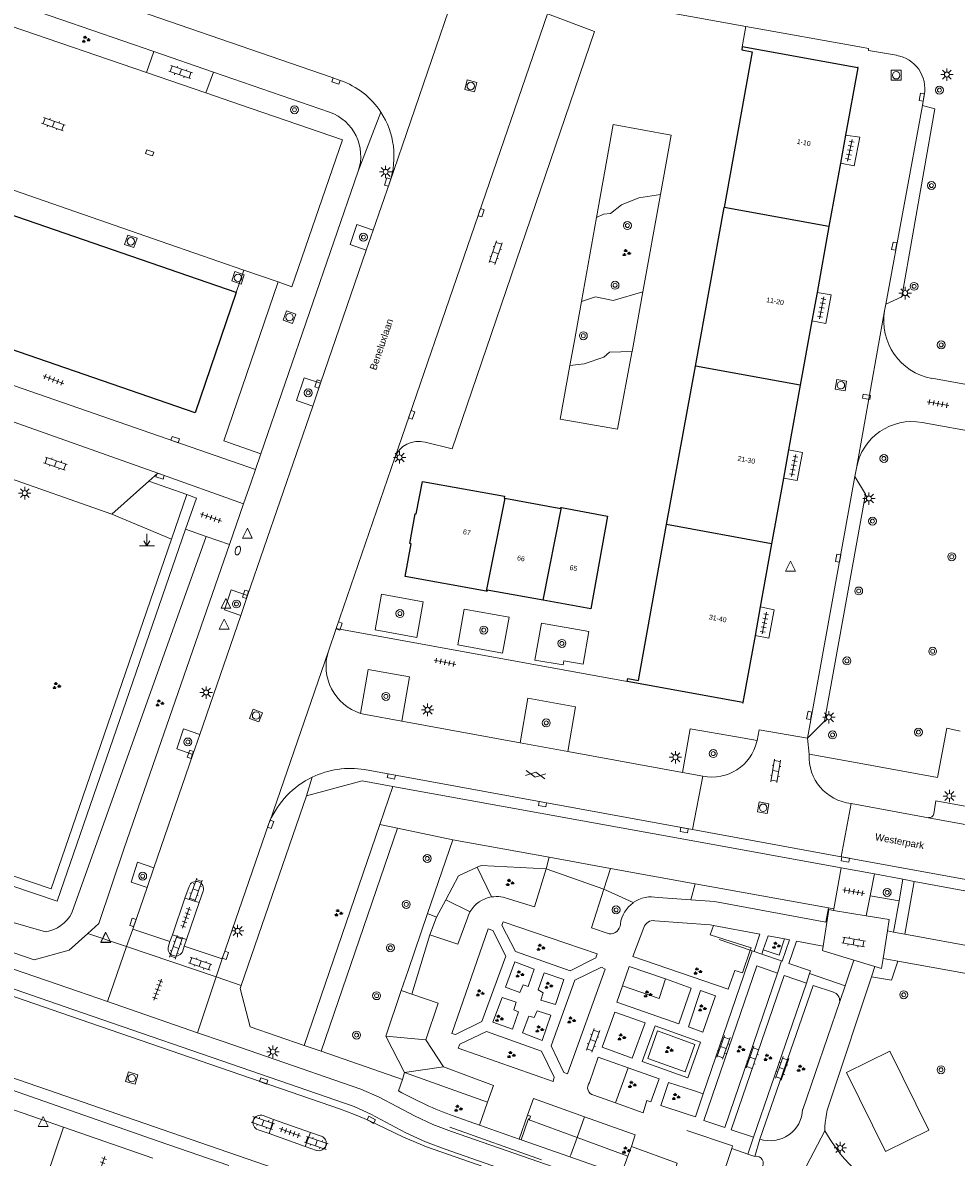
# Model space of a CAD drawing. Extents: x 131101 to 132041, y 397511 to 398853.
# Tile 45 of 80: x 131540 to 131634, y 398114 to 398229. Entities that reach past the tile are written whole.
import ezdxf
from ezdxf.enums import TextEntityAlignment as Align

# ---------------------------------------------------------------- set-up
doc = ezdxf.new("R2010")
doc.units = 0
doc.linetypes.add('DGN Style 1', pattern=[30.960434, 0.051515, -30.90892])
doc.linetypes.add('DGN Style 2', pattern=[51.514866, 30.90892, -20.605946])
doc.layers.add('_vervallen situatie', color=250, linetype='Continuous', lineweight=9, plot=False)
for name, color, linetype, lineweight in [('gg-afsc-hekwerk', 250, 'Continuous', 9), ('gg-afsc-muur', 250, 'Continuous', 9), ('gg-bbg-hoofdgebouw', 10, 'Continuous', 25), ('gg-bbg-tussenscheiding', 10, 'Continuous', 25), ('gg-knt-verharding', 250, 'Continuous', 9), ('gg-knt-verharding nz', 250, 'DGN Style 2', 9), ('gt-grn-groengrens', 250, 'Continuous', 9), ('gt-grn-vlakafsluiter', 250, 'DGN Style 1', 9), ('gt-grn-weggrens', 250, 'Continuous', 9), ('gt-symb-boom', 250, 'Continuous', 9), ('gt-symb-brandkraan', 250, 'Continuous', 9), ('gt-symb-gesloten verharding', 250, 'Continuous', 9), ('gt-symb-groenvak', 250, 'Continuous', 9), ('gt-symb-klinker verharding', 250, 'Continuous', 9), ('gt-symb-kolk', 250, 'Continuous', 9), ('gt-symb-kolk center center', 250, 'Continuous', 9), ('gt-symb-lichtmast', 250, 'Continuous', 9), ('gt-symb-markant object', 250, 'Continuous', 9), ('gt-symb-rioolschacht', 250, 'Continuous', 9), ('gt-symb-tegel verharding', 250, 'Continuous', 9), ('gt-symb-waterafsluiter', 250, 'Continuous', 9), ('X-AL-huisnummers', 2, 'Continuous', 25), ('X-AL-straatnaam', 3, 'Continuous', 35)]:
    doc.layers.add(name, color=color, linetype=linetype, lineweight=lineweight)
doc.styles.add('CS Annotative', font='arial.ttf')

# ---------------------------------------------------------------- blocks, each defined once
blk = doc.blocks.new('gt0-KOLK')
at = {"layer": 'gt-symb-kolk', "flags": 128}
blk.add_lwpolyline([(0, 0), (0.38, 0), (0.38, 0.4), (-0.38, 0.4), (-0.38, 0), (0, 0)], dxfattribs=at)
blk = doc.blocks.new('gt0-BOOM')
at = {"layer": 'gt-symb-boom'}
for radius in [0.4, 0.2]:
    blk.add_circle((0, 0), radius, dxfattribs=at)
blk = doc.blocks.new('gt0-LMAST')
at = {"layer": 'gt-symb-lichtmast'}
for p, q in [((-0.18, 0.17), (-0.45, 0.44)), ((-0.01, 0.25), (-0.01, 0.62)), ((0.17, 0.17), (0.44, 0.44)), ((-0.26, 0), (-0.63, 0)), ((-0.18, -0.18), (-0.45, -0.45)), ((-0.01, -0.25), (-0.01, -0.63)), ((0.44, -0.45), (0.17, -0.18)), ((0.24, 0), (0.62, 0))]:
    blk.add_line(p, q, dxfattribs=at)
blk.add_circle((-0.01, 0), 0.25, dxfattribs=at)
blk = doc.blocks.new('gt0-TEG1')
at = {"layer": 'gt-symb-tegel verharding'}
for p, q in [((-1.12, 0), (1.12, 0)), ((-0.9, -0.25), (-0.9, 0.25)), ((-0.45, -0.25), (-0.45, 0.25)), ((0, -0.25), (0, 0.25)), ((0.45, -0.25), (0.45, 0.25)), ((0.9, -0.25), (0.9, 0.25))]:
    blk.add_line(p, q, dxfattribs=at)
blk = doc.blocks.new('gt0-RS')
at = {"layer": 'gt-symb-rioolschacht', "flags": 128}
blk.add_lwpolyline([(-0.5, -0.5), (0.5, -0.5), (0.5, 0.5), (-0.5, 0.5), (-0.5, -0.5)], close=True, dxfattribs=at)
at = {"layer": 'gt-symb-rioolschacht'}
blk.add_circle((0, 0), 0.375, dxfattribs=at)
blk = doc.blocks.new('gt0-KOLKCC')
at = {"layer": 'gt-symb-kolk center center', "flags": 128}
blk.add_lwpolyline([(-0.38, 0.2), (0.38, 0.2), (0.38, -0.2), (-0.38, -0.2), (-0.38, 0.2)], close=True, dxfattribs=at)
blk = doc.blocks.new('gt0-WAFSL')
at = {"layer": 'gt-symb-waterafsluiter'}
for p, q in [((-0.5, -0.33), (0, 0.67)), ((0, 0.67), (0.5, -0.33)), ((0.5, -0.33), (-0.5, -0.33))]:
    blk.add_line(p, q, dxfattribs=at)
blk = doc.blocks.new('gt0-KL1')
at = {"layer": 'gt-symb-klinker verharding'}
for p, q in [((-1.15, 0.3), (1.15, 0.3)), ((-1, -0.3), (-1, 0.3)), ((-0.5, 0.3), (-0.5, 0.45)), ((0, -0.3), (0, 0.3)), ((0.5, 0.3), (0.5, 0.45)), ((1, -0.3), (1, 0.3)), ((-1.15, -0.3), (1.15, -0.3)), ((-0.5, -0.45), (-0.5, -0.3)), ((0.5, -0.45), (0.5, -0.3))]:
    blk.add_line(p, q, dxfattribs=at)
blk = doc.blocks.new('gt0-GRVAK')
at = {"layer": 'gt-symb-groenvak'}
for p, q in [((-0.11, 0.19), (-0.23, 0.24)), ((-0.18, 0.15), (0.09, 0.15)), ((-0.09, 0.21), (-0.16, 0.32)), ((-0.05, 0.21), (-0.05, 0.39)), ((0, 0.21), (0.06, 0.32)), ((0.02, 0.19), (0.13, 0.24)), ((0.26, -0.05), (0.2, 0.06)), ((0.3, -0.05), (0.3, 0.13)), ((0.35, -0.05), (0.41, 0.06)), ((-0.24, -0.23), (-0.36, -0.18)), ((-0.32, -0.26), (-0.05, -0.26)), ((-0.23, -0.21), (-0.29, -0.09)), ((-0.18, -0.2), (-0.18, -0.02)), ((-0.14, -0.21), (-0.07, -0.09)), ((-0.12, -0.23), (0, -0.18)), ((0.24, -0.07), (0.12, -0.02)), ((0.17, -0.11), (0.44, -0.11)), ((0.37, -0.07), (0.49, -0.02))]:
    blk.add_line(p, q, dxfattribs=at)
blk = doc.blocks.new('gt0-MARKOB')
at = {"layer": 'gt-symb-markant object'}
for p, q in [((0, 0), (0, 1.2)), ((-0.75, 0), (0.75, 0)), ((0, 0), (-0.3, 0.52)), ((0, 0), (0.3, 0.52))]:
    blk.add_line(p, q, dxfattribs=at)
blk = doc.blocks.new('gt0-GESVH1')
at = {"layer": 'gt-symb-gesloten verharding'}
for p, q in [((-0.99, -0.26), (0.01, 0.24)), ((0.01, -0.26), (-0.99, 0.24)), ((0.01, 0.24), (1.01, -0.26)), ((1.01, 0.24), (0.01, -0.26))]:
    blk.add_line(p, q, dxfattribs=at)
blk = doc.blocks.new('gt0-BR')
at = {"layer": 'gt-symb-brandkraan', "extrusion": (0, 0, -1)}
for centre, radius, start, end in [((0.24, 0), 0.206, 287.5669, 72.4331), ((-0.6, -2.66), 3, 72.4331, 73.108), ((0, -0.69), 0.938, 73.108, 106.892), ((0.6, -2.66), 3, 106.892, 107.5669), ((-0.24, 0), 0.206, 107.5669, 252.433), ((-0.6, 2.66), 3, 286.892, 287.5669), ((0.6, 2.66), 3, 252.433, 253.1079)]:
    blk.add_arc(centre, radius, start, end, dxfattribs=at)
at = {"layer": 'gt-symb-brandkraan'}
blk.add_arc((0, 0.69), 0.938, 253.108, 286.8921, dxfattribs=at)
blk = doc.blocks.new('_vervallen situatie')
at = {"layer": 'gg-knt-verharding'}
for p, q in [((131577.33, 398212.62), (131584.78, 398234.36)), ((131577.83, 398184.86), (131593.22, 398229.57)), ((131597.97, 398227.8), (131593.22, 398229.57)), ((131577.33, 398212.62), (131575.66, 398207.77)), ((131604.6, 398211.38), (131602.83, 398201.59)), ((131596.64, 398200.62), (131598.16, 398209.07)), ((131575.66, 398207.77), (131574.97, 398205.78)), ((131574.97, 398205.78), (131570.36, 398192.37)), ((131602.83, 398201.59), (131601.74, 398195.56)), ((131595.89, 398196.47), (131596.64, 398200.62)), ((131595.89, 398196.47), (131595.48, 398194.17)), ((131601.74, 398195.56), (131601.72, 398195.46)), ((131570.36, 398192.37), (131569.57, 398190.08)), ((131569.57, 398190.08), (131563, 398170.99)), ((131571.94, 398167.69), (131577.83, 398184.86)), ((131563, 398170.99), (131562.32, 398169)), ((131562.32, 398169), (131558.19, 398157.01)), ((131571.15, 398165.4), (131571.94, 398167.69)), ((131590.46, 398156.17), (131578.56, 398158.35)), ((131558.19, 398157.01), (131557.5, 398155.01)), ((131595.26, 398155.3), (131590.46, 398156.17)), ((131557.5, 398155.01), (131553.57, 398143.6)), ((131606.83, 398153.19), (131595.26, 398155.3)), ((131608.86, 398152.83), (131606.83, 398153.19)), ((131577.64, 398151.79), (131607.68, 398146.33)), ((131562.38, 398131.75), (131568.96, 398150.85)), ((131607.68, 398146.33), (131622.79, 398143.58)), ((131553.57, 398143.6), (131552.89, 398141.6)), ((131552.89, 398141.6), (131551.45, 398137.41)), ((131556.71, 398140.55), (131557.12, 398141.72)), ((131558.54, 398141.23), (131558.15, 398140.09)), ((131555.44, 398136.84), (131556.71, 398140.55)), ((131558.15, 398140.09), (131556.71, 398140.55)), ((131558.15, 398140.09), (131556.85, 398136.37)), ((131551.45, 398137.41), (131550.83, 398135.66)), ((131555.2, 398136.16), (131551.45, 398137.41)), ((131555.44, 398136.84), (131555.2, 398136.16)), ((131555.44, 398136.84), (131556.85, 398136.37)), ((131556.63, 398135.69), (131556.85, 398136.37)), ((131550.83, 398135.66), (131559.85, 398132.61)), ((131555.04, 398135.7), (131555.2, 398136.16)), ((131556.63, 398135.69), (131556.48, 398135.22)), ((131560.45, 398134.42), (131556.63, 398135.69)), ((131559.85, 398132.61), (131560.45, 398134.42)), ((131539.44, 398133.39), (131545.99, 398131.13)), ((131545.99, 398131.13), (131548.9, 398130.12)), ((131548.9, 398130.12), (131557.98, 398126.99)), ((131557.98, 398126.99), (131560.57, 398126.1)), ((131535.09, 398120.75), (131541.95, 398118.36)), ((131541.95, 398118.36), (131544.47, 398117.49)), ((131544.47, 398117.49), (131553.46, 398114.37))]:
    blk.add_line(p, q, dxfattribs=at)
at = {"layer": 'gg-knt-verharding', "flags": 128}
for points in [[(131580.9, 398186.43), (131583.62, 398185.77), (131597.97, 398227.8)], [(131571.42, 398223.18), (131572.34, 398222.86)], [(131598.16, 398209.07), (131599.84, 398218.41), (131605.68, 398217.35), (131604.6, 398211.38)], [(131574.97, 398205.78), (131573.33, 398206.34), (131574.01, 398208.34), (131575.66, 398207.77)], [(131595.48, 398194.17), (131594.51, 398188.76), (131600.27, 398187.76), (131601.72, 398195.46)], [(131570.36, 398192.37), (131568.71, 398192.93), (131567.93, 398190.64), (131569.57, 398190.08)], [(131563, 398170.99), (131561.35, 398171.56), (131560.7, 398169.55), (131562.32, 398169)], [(131580.06, 398166.78), (131575.86, 398167.55), (131576.5, 398171.13), (131580.7, 398170.37), (131580.06, 398166.78)], [(131584.84, 398169.62), (131584.2, 398166.03), (131588.7, 398165.2), (131589.35, 398168.84), (131584.84, 398169.62)], [(131592.61, 398168.23), (131597.39, 398167.39), (131596.81, 398164.1), (131594.88, 398164.44), (131594.8, 398164.02), (131591.93, 398164.5), (131592.61, 398168.23)], [(131578.56, 398158.35), (131579.33, 398162.81), (131575.15, 398163.55), (131574.39, 398159.14)], [(131595.26, 398155.3), (131596.04, 398159.8), (131591.23, 398160.66), (131590.46, 398156.17)], [(131578.56, 398158.35), (131574.9, 398159.01), (131574.39, 398159.14)], [(131558.19, 398157.01), (131556.56, 398157.57), (131555.88, 398155.56), (131557.5, 398155.01)], [(131612.27, 398156.78), (131607.6, 398157.6), (131606.83, 398153.19)], [(131607.82, 398147.44), (131578.09, 398152.88), (131574.79, 398153.49)], [(131568.96, 398150.85), (131574.57, 398152.35), (131577.64, 398151.79)], [(131565.24, 398148.25), (131565.15, 398148.04), (131560.45, 398134.42)], [(131553.57, 398143.6), (131551.94, 398144.16), (131551.28, 398142.15), (131552.89, 398141.6)], [(131568.71, 398125.72), (131563.28, 398127.6), (131562.27, 398131.43)], [(131560.57, 398126.1), (131564.93, 398124.6)]]:
    blk.add_lwpolyline(points, dxfattribs=at)
at = {"layer": 'gg-knt-verharding', "extrusion": (0, 0, -1)}
for centre, radius, start, end in [((-131569.69, 398215.23), 8.08, 109.1957, 146.6723), ((-131569.68, 398215.23), 8.08, 146.7133, 198.8606), ((-131580.21, 398184), 2.53, 19.9961, 105.8031), ((-131575.94, 398163.91), 5.02, 287.9976, 17.3171), ((-131557.83, 398141.47), 0.751, 19.5355, 198.4685), ((-131555.76, 398135.47), 0.76, 199.2642, 17.5819)]:
    blk.add_arc(centre, radius, start, end, dxfattribs=at)
at = {"layer": 'gg-knt-verharding'}
for centre, start, end in [((131573.39, 398144.73), 80.9174, 115.887), ((131573.38, 398144.73), 115.8664, 156.6383)]:
    blk.add_arc(centre, 8.87, start, end, dxfattribs=at)
at = {"layer": 'gt-grn-groengrens'}
for p, q in [((131577.64, 398151.79), (131576.33, 398147.96)), ((131576.33, 398147.96), (131568.71, 398125.72)), ((131576.33, 398147.96), (131578.1, 398147.59)), ((131578.1, 398147.59), (131583.67, 398146.41))]:
    blk.add_line(p, q, dxfattribs=at)
at = {"layer": 'gt-grn-groengrens', "flags": 128}
for points in [[(131604.6, 398211.38), (131602.43, 398211.05), (131600.68, 398210.35), (131599.58, 398209.47), (131598.86, 398209.4), (131598.16, 398209.07)], [(131602.83, 398201.59), (131599.83, 398200.72), (131598.07, 398201.06), (131596.64, 398200.62)], [(131601.74, 398195.56), (131599.47, 398195.51), (131598.89, 398194.99), (131596.9, 398194.34), (131595.48, 398194.17)]]:
    blk.add_lwpolyline(points, dxfattribs=at)
at = {"layer": 'gt-grn-weggrens'}
for p, q in [((131576.44, 398219.67), (131574.15, 398213.73)), ((131601.26, 398162.35), (131571.94, 398167.69)), ((131565.24, 398148.25), (131571.15, 398165.4)), ((131569.51, 398152.72), (131568.96, 398150.85)), ((131550.83, 398135.66), (131546.92, 398136.99)), ((131550.83, 398135.66), (131548.9, 398130.12)), ((131559.85, 398132.61), (131557.98, 398126.99)), ((131559.85, 398132.61), (131562.38, 398131.75)), ((131542.76, 398112.43), (131544.47, 398117.49))]:
    blk.add_line(p, q, dxfattribs=at)
at = {"layer": 'gt-symb-boom'}
for p in [(131601.27, 398208.25), (131574.68, 398207.08), (131600.02, 398202.24), (131596.83, 398197.16), (131569.12, 398191.41), (131561.89, 398170.15), (131578.36, 398169.19), (131586.8, 398167.53), (131594.67, 398166.18), (131576.95, 398160.85), (131593.09, 398158.18), (131557, 398156.26), (131552.45, 398142.75)]:
    blk.add_blockref('gt0-BOOM', p, dxfattribs=at)
at = {"layer": 'gt-symb-brandkraan', "rotation": 73.68480675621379}
blk.add_blockref('gt0-BR', (131562.03, 398175.53), dxfattribs=at)
at = {"layer": 'gt-symb-gesloten verharding', "rotation": 350.0384834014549}
blk.add_blockref('gt0-GESVH1', (131592.01, 398152.98), dxfattribs=at)
at = {"layer": 'gt-symb-groenvak'}
for p in [(131601.14, 398205.48), (131572.14, 398139.03)]:
    blk.add_blockref('gt0-GRVAK', p, dxfattribs=at)
at = {"layer": 'gt-symb-klinker verharding'}
for p, rotation in [((131588.01, 398205.51), 71.09393900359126), ((131557.79, 398141.38), 70.47728733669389), ((131555.81, 398135.58), 70.47728733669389), ((131558.24, 398133.94), 341.0939390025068)]:
    blk.add_blockref('gt0-KL1', p, dxfattribs=dict(at, rotation=rotation))
at = {"layer": 'gt-symb-kolk'}
for p, rotation in [((131571.98, 398222.98), 160.4232744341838), ((131577.31, 398212.56), 71.87318748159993), ((131586.35, 398209.6), 251.1481642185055), ((131570.29, 398192.23), 70.73158503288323), ((131579.35, 398189.26), 250.9127554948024), ((131563, 398171.07), 71.22088212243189), ((131572.05, 398168), 251.0397489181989), ((131557.44, 398154.95), 71.03974891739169), ((131577.53, 398152.99), 169.0495657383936), ((131592.76, 398150.19), 169.6336773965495), ((131565.15, 398148.04), 247.7943566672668), ((131607.02, 398147.59), 169.6900296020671), ((131551.66, 398138.03), 70.96692019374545), ((131560.59, 398134.84), 250.9127554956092)]:
    blk.add_blockref('gt0-KOLK', p, dxfattribs=dict(at, rotation=rotation))
at = {"layer": 'gt-symb-lichtmast'}
for p in [(131576.93, 398213.65), (131578.33, 398184.91), (131558.85, 398161.24), (131581.15, 398159.5), (131606.11, 398154.72), (131562.02, 398137.24)]:
    blk.add_blockref('gt0-LMAST', p, dxfattribs=at)
at = {"layer": 'gt-symb-tegel verharding'}
for p, rotation in [((131582.89, 398164.28), 348.6338621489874), ((131556.82, 398138.56), 71.22088212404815), ((131553.96, 398131.33), 250.6044716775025), ((131548.26, 398113.48), 70.3692977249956)]:
    blk.add_blockref('gt0-TEG1', p, dxfattribs=dict(at, rotation=rotation))

msp = doc.modelspace()

# ---------------------------------------------------------------- linework, layer by layer
at = {"layer": 'gg-afsc-hekwerk'}
msp.add_line((131583.37, 398117.47), (131592.63, 398114.2), dxfattribs=at)
at = {"layer": 'gg-afsc-muur'}
for p, q in [((131581.14, 398138.98), (131583.67, 398146.41)), ((131583.67, 398146.41), (131593.38, 398144.65)), ((131593.38, 398144.65), (131599.57, 398143.53)), ((131599.57, 398143.53), (131608.1, 398141.98)), ((131608.1, 398141.98), (131621.51, 398139.55)), ((131579.18, 398133.24), (131581.14, 398138.98)), ((131621.51, 398139.55), (131622.05, 398139.45)), ((131610.51, 398136.37), (131613.64, 398135.3)), ((131613.83, 398135.24), (131608.9, 398120.83)), ((131613.64, 398135.3), (131613.83, 398135.24)), ((131613.83, 398135.24), (131614.03, 398135.17)), ((131614.03, 398135.17), (131614.8, 398134.9)), ((131614.8, 398134.9), (131616.8, 398134.22)), ((131616.38, 398132.99), (131616.8, 398134.22)), ((131617.53, 398133.97), (131619.71, 398133.23)), ((131578.49, 398131.23), (131579.18, 398133.24)), ((131611.07, 398117.45), (131616.38, 398132.99)), ((131619.61, 398132.94), (131619.29, 398131.99)), ((131619.71, 398133.23), (131619.61, 398132.94)), ((131619.29, 398131.99), (131613.98, 398116.46)), ((131576.93, 398126.63), (131578.49, 398131.23)), ((131578.81, 398122.98), (131576.93, 398126.63)), ((131587.18, 398120), (131578.81, 398122.98)), ((131608.9, 398120.83), (131608.12, 398118.53)), ((131591.2, 398118.68), (131590.38, 398116.27)), ((131590.58, 398116.2), (131591.28, 398118.25)), ((131590.38, 398116.27), (131590.58, 398116.2)), ((131595.48, 398114.49), (131590.58, 398116.2)), ((131613.98, 398116.46), (131613.4, 398114.75)), ((131609.84, 398109.57), (131611.8, 398115.33)), ((131613.4, 398114.75), (131611.8, 398115.33)), ((131600.63, 398112.69), (131595.48, 398114.49))]:
    msp.add_line(p, q, dxfattribs=at)
at = {"layer": 'gg-afsc-muur', "flags": 128}
for points in [[(131591.28, 398118.25), (131591.3, 398118.31), (131591.4, 398118.27), (131591.51, 398118.58), (131591.2, 398118.68)], [(131611.8, 398115.33), (131611.84, 398115.61), (131607.25, 398117.16)]]:
    msp.add_lwpolyline(points, dxfattribs=at)
at = {"layer": 'gg-bbg-hoofdgebouw'}
for p, q in [((131624.46, 398224.13), (131612.83, 398226.25)), ((131624.46, 398224.13), (131623.24, 398217.36)), ((131623.24, 398217.36), (131622.72, 398214.52)), ((131622.72, 398214.52), (131621.57, 398208.15)), ((131608.11, 398194.1), (131611, 398210.07)), ((131621.57, 398208.15), (131620.37, 398201.51)), ((131620.37, 398201.51), (131619.85, 398198.67)), ((131619.85, 398198.67), (131618.68, 398192.18)), ((131605.21, 398178.14), (131608.11, 398194.1)), ((131618.68, 398192.18), (131617.5, 398185.67)), ((131617.5, 398185.67), (131616.98, 398182.81)), ((131616.98, 398182.81), (131615.79, 398176.21)), ((131615.79, 398176.21), (131614.64, 398169.85)), ((131614.64, 398169.85), (131614.12, 398166.97)), ((131614.12, 398166.97), (131612.9, 398160.24)), ((131612.9, 398160.24), (131601.26, 398162.35))]:
    msp.add_line(p, q, dxfattribs=at)
at = {"layer": 'gg-bbg-hoofdgebouw', "flags": 128}
for points in [[(131612.83, 398226.25), (131612.78, 398225.95), (131613.84, 398225.74), (131611, 398210.07)], [(131561.85, 398201.51), (131530.22, 398212.42), (131529.8, 398211.2), (131523.95, 398213.19), (131525.16, 398216.75)], [(131561.85, 398201.51), (131557.72, 398189.39), (131526, 398200.32), (131525.79, 398199.69), (131518.96, 398201.94), (131518.35, 398200.15), (131519.92, 398199.6), (131518.36, 398195), (131516.76, 398195.54), (131516.12, 398193.75), (131517.3, 398193.34), (131517.04, 398192.57)], [(131587.03, 398171.44), (131578.89, 398172.93), (131579.5, 398176.21), (131579.34, 398176.24), (131579.88, 398179.24), (131579.99, 398179.24), (131580.63, 398182.49), (131588.89, 398181.02), (131588.86, 398180.8), (131588.91, 398180.79)], [(131588.91, 398180.79), (131594.56, 398179.78), (131594.57, 398179.87), (131594.63, 398179.86)], [(131594.63, 398179.86), (131599.27, 398179), (131597.57, 398169.65), (131592.77, 398170.53)], [(131601.26, 398162.35), (131601.31, 398162.64), (131602.37, 398162.46), (131605.21, 398178.14)], [(131592.77, 398170.53), (131587.15, 398171.55), (131587.13, 398171.43), (131587.03, 398171.44)]]:
    msp.add_lwpolyline(points, dxfattribs=at)
at = {"layer": 'gg-bbg-tussenscheiding'}
for p, q in [((131621.57, 398208.15), (131611, 398210.07)), ((131618.68, 398192.18), (131608.11, 398194.1)), ((131588.91, 398180.79), (131587.03, 398171.44)), ((131592.77, 398170.53), (131594.63, 398179.86)), ((131615.79, 398176.21), (131605.21, 398178.14))]:
    msp.add_line(p, q, dxfattribs=at)
at = {"layer": 'gg-knt-verharding'}
for p, q in [((131522.17, 398236.59), (131553.58, 398225.76)), ((131613.2, 398228.3), (131602.04, 398230.31)), ((131552.83, 398223.66), (131539.11, 398228.37)), ((131624.83, 398226.21), (131613.2, 398228.3)), ((131552.83, 398223.66), (131553.58, 398225.76)), ((131553.58, 398225.76), (131559.59, 398223.68)), ((131558.82, 398221.6), (131552.83, 398223.66)), ((131559.59, 398223.68), (131558.82, 398221.6)), ((131559.59, 398223.68), (131571.26, 398219.66)), ((131562.3, 398220.41), (131558.82, 398221.6)), ((131631.17, 398221.41), (131630.97, 398220.32)), ((131562.3, 398220.41), (131572.56, 398216.89)), ((131572.56, 398216.89), (131567.46, 398202.09)), ((131533.21, 398213.96), (131555.09, 398206.38)), ((131574.15, 398213.73), (131564.35, 398185.28)), ((131555.09, 398206.38), (131562.63, 398203.77)), ((131562.63, 398203.77), (131561.85, 398201.51)), ((131562.63, 398203.77), (131566.08, 398202.57)), ((131566.08, 398202.57), (131560.63, 398186.57)), ((131566.08, 398202.57), (131567.46, 398202.09)), ((131627.17, 398199.68), (131627.29, 398200.34)), ((131563.8, 398183.68), (131531.35, 398194.96)), ((131646.64, 398190.21), (131631.93, 398192.87)), ((131660.84, 398183.02), (131630.96, 398188.43)), ((131564.35, 398185.28), (131560.63, 398186.57)), ((131533.01, 398184.93), (131549.34, 398179.19)), ((131564.35, 398185.28), (131563.8, 398183.68)), ((131553.07, 398182.52), (131553.97, 398183.32)), ((131553.97, 398183.32), (131562.61, 398180.23)), ((131563.36, 398182.4), (131563.8, 398183.68)), ((131624.34, 398183.84), (131624.18, 398182.97)), ((131549.34, 398179.19), (131553.07, 398182.52)), ((131556.9, 398181.16), (131553.07, 398182.52)), ((131562.61, 398180.23), (131563.36, 398182.4)), ((131555.36, 398176.68), (131556.9, 398181.16)), ((131556.77, 398177.68), (131558.86, 398176.95)), ((131558.86, 398176.95), (131561.19, 398176.14)), ((131619.42, 398156.63), (131621.12, 398158.37)), ((131614.32, 398156.42), (131612.27, 398156.78)), ((131614.3, 398156.32), (131614.32, 398156.42)), ((131619.42, 398156.63), (131619.56, 398155.03)), ((131607.82, 398147.44), (131608.86, 398152.83)), ((131623.79, 398150.06), (131622.79, 398144.71)), ((131623.79, 398150.06), (131631.59, 398148.64)), ((131607.82, 398147.44), (131622.79, 398144.71)), ((131593.07, 398143.49), (131598.9, 398141.44)), ((131622.05, 398139.45), (131622.79, 398143.58)), ((131622.79, 398143.58), (131626.16, 398142.97)), ((131626.16, 398142.97), (131625.7, 398140.76)), ((131629.02, 398142.44), (131626.16, 398142.97)), ((131630.15, 398142.23), (131629.02, 398142.44)), ((131604.37, 398140.59), (131607.65, 398140.36)), ((131625.7, 398140.76), (131625.3, 398138.77)), ((131622.02, 398139.31), (131622.05, 398139.45)), ((131622.02, 398139.31), (131625.3, 398138.77)), ((131546.92, 398136.99), (131548.03, 398138)), ((131614.62, 398136.9), (131609.93, 398137.8)), ((131581.36, 398136.83), (131579.57, 398130.86)), ((131614.62, 398136.9), (131614.03, 398135.17)), ((131615.43, 398136.75), (131614.95, 398135.34)), ((131617.08, 398136.44), (131615.43, 398136.75)), ((131617.6, 398136.34), (131617.08, 398136.44)), ((131627.45, 398137.24), (131627.02, 398134.46)), ((131627.45, 398137.24), (131628.08, 398137.12)), ((131628.08, 398137.12), (131629.21, 398136.91)), ((131629.21, 398136.91), (131690.68, 398125.66)), ((131614.95, 398135.34), (131614.8, 398134.9)), ((131618.3, 398136.21), (131617.53, 398133.97)), ((131620.63, 398135.76), (131618.3, 398136.21)), ((131620.98, 398135.7), (131620.63, 398135.76)), ((131624.07, 398134.3), (131620.98, 398135.25)), ((131624.07, 398134.3), (131623.33, 398132.13)), ((131626.2, 398133.65), (131624.07, 398134.3)), ((131627.02, 398134.46), (131628.49, 398134.19)), ((131628.49, 398134.19), (131690.06, 398123.12)), ((131619.61, 398132.94), (131623.19, 398131.72)), ((131625.86, 398132.63), (131626.2, 398133.65)), ((131562.27, 398131.43), (131562.38, 398131.75)), ((131621.79, 398120.4), (131625.86, 398132.63)), ((131623.19, 398131.72), (131622.65, 398130.14)), ((131623.33, 398132.13), (131623.19, 398131.72)), ((131536.54, 398131.62), (131545.18, 398128.65)), ((131622.65, 398130.14), (131618.92, 398119.27)), ((131582.73, 398123.54), (131580.97, 398126.27)), ((131570.41, 398125.13), (131568.71, 398125.72)), ((131578.62, 398122.29), (131570.41, 398125.13)), ((131542.87, 398121.24), (131534, 398124.3)), ((131535.68, 398122.46), (131542.51, 398120.09)), ((131578.23, 398121.14), (131578.62, 398122.29)), ((131554.4, 398117.26), (131542.87, 398121.24)), ((131591.2, 398118.68), (131591.8, 398120.37)), ((131596.96, 398118.53), (131591.8, 398120.37)), ((131600.07, 398119.92), (131597.88, 398120.7)), ((131607.94, 398121.16), (131608.9, 398120.83)), ((131542.51, 398120.09), (131554.02, 398116.09)), ((131586.38, 398117.68), (131587.18, 398120)), ((131564.59, 398118.66), (131565.63, 398118.27)), ((131565.18, 398116.84), (131565.63, 398118.27)), ((131565.63, 398118.27), (131569.35, 398116.95)), ((131586.38, 398117.68), (131583.71, 398118.61)), ((131607.18, 398118.84), (131608.12, 398118.53)), ((131569.57, 398112.02), (131554.4, 398117.26)), ((131565.18, 398116.84), (131564.07, 398117.21)), ((131568.82, 398115.55), (131565.18, 398116.84)), ((131569.35, 398116.95), (131568.82, 398115.55)), ((131570.44, 398116.58), (131569.35, 398116.95)), ((131590.38, 398116.27), (131586.38, 398117.68)), ((131614.61, 398116.28), (131614.1, 398114.54)), ((131568.82, 398115.55), (131569.94, 398115.15)), ((131614.1, 398114.54), (131613.4, 398114.75))]:
    msp.add_line(p, q, dxfattribs=at)
at = {"layer": 'gg-knt-verharding', "flags": 128}
for points in [[(131460.32, 398262.53), (131465.31, 398260.13), (131470.9, 398257.83), (131571.42, 398223.18)], [(131624.83, 398226.21), (131625.56, 398226.08), (131625.54, 398225.87), (131628.38, 398225.39)], [(131630.97, 398220.32), (131632.23, 398219.99), (131628.9, 398201.07), (131627.29, 398200.34)], [(131622.72, 398214.52), (131624.12, 398214.26), (131624.68, 398217.14), (131623.24, 398217.36)], [(131619.85, 398198.67), (131621.25, 398198.4), (131621.79, 398201.26), (131620.37, 398201.51)], [(131616.98, 398182.81), (131618.36, 398182.59), (131618.9, 398185.4), (131617.5, 398185.67)], [(131624.18, 398182.97), (131625.24, 398181.21), (131621.12, 398158.37)], [(131556.77, 398177.68), (131543.84, 398140.22), (131510.93, 398151.34)], [(131520.04, 398149.33), (131543.22, 398141.48), (131555.36, 398176.68)], [(131548.03, 398138), (131550.6, 398145.58), (131561.19, 398176.14)], [(131614.12, 398166.97), (131615.51, 398166.7), (131616.04, 398169.57), (131614.64, 398169.85)], [(131614.32, 398156.42), (131614.54, 398157.47), (131619.42, 398156.63)], [(131634.79, 398157.34), (131633.44, 398157.65), (131632.49, 398152.7), (131623.13, 398154.41), (131619.56, 398155.03)], [(131632.12, 398149.04), (131632.34, 398150.35), (131699.06, 398138.18), (131698.79, 398136.89)], [(131699.18, 398136.31), (131663.32, 398142.86), (131631.59, 398148.64)], [(131622.79, 398144.71), (131638.49, 398141.83), (131652.73, 398139.27), (131681.26, 398134.06), (131698.21, 398130.95)], [(131589.4, 398140.42), (131591.9, 398139.68), (131593.07, 398143.49)], [(131697.13, 398129.97), (131642.52, 398139.93), (131630.15, 398142.23)], [(131519.49, 398141.89), (131541.52, 398134.32), (131545.05, 398135.31), (131546.92, 398136.99)], [(131598.9, 398141.44), (131597.65, 398137.56), (131599.43, 398136.94)], [(131607.65, 398140.36), (131610.05, 398140.2), (131621.26, 398138.12), (131621.51, 398139.55)], [(131581.36, 398136.83), (131584.19, 398135.89), (131585.18, 398138.63), (131585.3, 398138.91), (131585.43, 398139.17)], [(131620.98, 398135.7), (131621.57, 398139.38), (131622.02, 398139.31)], [(131625.3, 398138.77), (131627.62, 398138.39), (131627.45, 398137.24)], [(131589.01, 398134.7), (131587.7, 398137.29), (131587.26, 398137.46), (131583.58, 398126.91), (131583.96, 398126.8), (131586.61, 398128.12), (131589.01, 398134.7)], [(131595.49, 398133.21), (131598.08, 398134.53), (131598.23, 398134.93), (131588.76, 398138.14), (131588.63, 398137.83), (131590, 398135.17), (131595.49, 398133.21)], [(131613.64, 398135.3), (131612.85, 398133.03), (131612.09, 398133.26), (131611.41, 398131.37), (131601.83, 398134.68), (131602.92, 398137.59)], [(131609.93, 398137.8), (131609.6, 398137.86), (131604.03, 398138.27)], [(131616.8, 398134.22), (131616.87, 398134.2), (131617.6, 398136.34)], [(131620.98, 398135.25), (131620.91, 398135.27), (131620.98, 398135.7)], [(131588.99, 398131.59), (131590.42, 398131.05), (131590.78, 398131.82), (131591.26, 398131.66), (131591.88, 398133.38), (131589.94, 398134.12), (131588.99, 398131.59)], [(131627.02, 398134.46), (131626.86, 398133.45), (131626.2, 398133.65)], [(131592.9, 398133.01), (131592.28, 398131.31), (131592.8, 398131.02), (131592.55, 398130.28), (131594.02, 398129.83), (131594.88, 398132.35), (131592.9, 398133.01)], [(131595.98, 398132.28), (131598.67, 398133.59), (131599.03, 398133.38), (131595.23, 398122.84), (131594.86, 398123), (131593.59, 398125.66), (131595.98, 398132.28)], [(131600.78, 398131.72), (131601.46, 398133.67), (131605.1, 398132.4)], [(131616.38, 398132.99), (131614.29, 398133.71), (131608.96, 398118.17), (131611.07, 398117.45)], [(131600.78, 398131.72), (131600.21, 398130.07), (131606.45, 398127.89), (131607.7, 398131.49), (131605.1, 398132.4)], [(131619.29, 398131.99), (131617.05, 398132.76), (131611.73, 398117.22), (131613.98, 398116.46)], [(131614.61, 398116.28), (131619.98, 398131.76), (131622.01, 398131.07)], [(131580.97, 398126.27), (131582.21, 398129.97), (131579.57, 398130.86)], [(131589.7, 398127.34), (131590.3, 398129.09), (131589.82, 398129.29), (131590.05, 398130.07), (131588.65, 398130.52), (131587.71, 398128.05), (131589.7, 398127.34)], [(131610.15, 398130.69), (131608.63, 398131.24), (131607.43, 398127.59), (131608.87, 398127.04), (131610.15, 398130.69)], [(131545.18, 398128.65), (131572.36, 398119.28), (131573.77, 398118.76), (131575.16, 398118.18), (131578.73, 398116.47), (131581.04, 398115.51), (131611.25, 398104.97), (131615.03, 398103.72), (131622.18, 398101.49), (131627.87, 398099.56), (131644.6, 398093.68), (131655.98, 398089.76)], [(131592.69, 398126.22), (131590.7, 398126.97), (131591.33, 398128.66), (131591.88, 398128.52), (131592.19, 398129.2), (131593.56, 398128.76), (131592.69, 398126.22)], [(131603.04, 398127.97), (131600, 398129.07), (131598.71, 398125.52), (131601.75, 398124.42), (131603.04, 398127.97)], [(131593.88, 398122.53), (131593.78, 398122.09), (131584.23, 398125.43), (131584.4, 398125.83), (131587.09, 398127.13), (131592.63, 398125.14), (131593.88, 398122.53)], [(131608.62, 398126.03), (131607.34, 398122.46), (131602.77, 398124.1), (131604.05, 398127.67), (131608.62, 398126.03)], [(131631.64, 398117.18), (131627.7, 398125.15), (131623.34, 398122.98), (131627.25, 398115.02), (131631.64, 398117.18)], [(131564.93, 398124.6), (131574.43, 398121.32), (131576.27, 398120.51), (131579.81, 398118.61), (131581.66, 398117.76), (131583.56, 398117.06), (131603.37, 398110.16), (131612.83, 398107.17)], [(131597.45, 398121.98), (131598.33, 398124.54), (131601.34, 398123.46)], [(131587.18, 398120), (131587.77, 398121.69), (131582.73, 398123.54)], [(131601.34, 398123.46), (131604.45, 398122.34), (131603.62, 398120.02), (131603.21, 398120.18), (131602.87, 398118.93), (131600.07, 398119.92)], [(131607.18, 398118.84), (131604.64, 398119.67), (131605.4, 398121.99), (131607.94, 398121.16)], [(131601.67, 398115.53), (131602.05, 398116.72), (131596.96, 398118.53)], [(131554.02, 398116.09), (131561.13, 398113.62)], [(131605.32, 398111.12), (131606.27, 398113.86), (131601.67, 398115.53)]]:
    msp.add_lwpolyline(points, dxfattribs=at)
at = {"layer": 'gg-knt-verharding', "extrusion": (0, 0, -1)}
for centre, radius, start, end in [((-131627.81, 398222.02), 3.41, 99.571, 190.3542), ((-131569.73, 398215.24), 4.68, 109.1637, 198.8795), ((-131632.98, 398198.67), 5.9, 280.2974, 9.8474), ((-131588.12, 398137.59), 3.12, 30.6097, 80.0972), ((-131588.12, 398137.58), 3.12, 80.1409, 114.3644), ((-131603.68, 398137.51), 3.15, 7.3831, 54.7538), ((-131603.68, 398137.51), 3.16, 54.7857, 102.5504), ((-131598.05, 398121.47), 0.789, 282.4923, 40.2086), ((-131597.53, 398155.86), 39.73, 290.3463, 299.0675), ((-131629.46, 398117.18), 8.31, 359.4749, 22.7769), ((-131615.65, 398119.39), 3.27, 182.1149, 288.5156), ((-131564.34, 398117.93), 0.77, 290.8592, 108.5285), ((-131637.39, 398126.51), 18.77, 231.6021, 329.9417), ((-131614.24, 398113.84), 0.713, 78.6935, 217.4504)]:
    msp.add_arc(centre, radius, start, end, dxfattribs=at)
at = {"layer": 'gg-knt-verharding'}
for centre, radius, start, end in [((131629.95, 398182.81), 5.71, 79.8648, 169.6227), ((131609.8, 398157.35), 4.62, 258.2642, 347.1158), ((131624.33, 398154.8), 4.77, 177.2189, 263.5189), ((131631.65, 398149.12), 0.48, 263.4627, 350.6927), ((131599.52, 398137.98), 1.04, 265.1962, 356.3491), ((131603.89, 398137.25), 1.03, 82.3004, 160.6792), ((131621.75, 398130.21), 0.897, 355.9141, 73.3923), ((131570.18, 398115.87), 0.757, 251.7297, 69.7009)]:
    msp.add_arc(centre, radius, start, end, dxfattribs=at)
at = {"layer": 'gg-knt-verharding nz'}
for p, q in [((131627.29, 398200.34), (131630.97, 398220.32)), ((131537.01, 398189.35), (131553.97, 398183.32)), ((131624.18, 398182.97), (131619.42, 398156.63)), ((131538.83, 398131.61), (131545.4, 398129.34))]:
    msp.add_line(p, q, dxfattribs=at)
at = {"layer": 'gg-knt-verharding nz', "flags": 128}
for points in [[(131545.4, 398129.34), (131564.31, 398122.81)], [(131564.31, 398122.81), (131573.74, 398119.55), (131575.43, 398118.8), (131578.96, 398116.91), (131580.93, 398116), (131582.92, 398115.27), (131602.77, 398108.36), (131612.26, 398105.36), (131614.32, 398104.79), (131620.18, 398103.02), (131625.98, 398101.08), (131674.01, 398084.36)]]:
    msp.add_lwpolyline(points, dxfattribs=at)
at = {"layer": 'gt-grn-groengrens'}
for p, q in [((131549.34, 398179.19), (131555.36, 398176.68)), ((131545.33, 398139.05), (131558.86, 398176.95)), ((131578.1, 398147.59), (131570.41, 398125.13)), ((131593.07, 398143.49), (131593.38, 398144.65)), ((131586.13, 398143.65), (131587.58, 398140.66)), ((131598.9, 398141.44), (131599.57, 398143.53)), ((131607.65, 398140.36), (131608.1, 398141.98)), ((131628.64, 398140.27), (131629.02, 398142.44)), ((131629.21, 398136.91), (131630.15, 398142.23)), ((131598.9, 398141.44), (131601.86, 398140.09)), ((131582.05, 398138.61), (131582.97, 398140.36)), ((131582.97, 398140.36), (131585.43, 398139.17)), ((131625.7, 398140.76), (131628.64, 398140.27)), ((131628.08, 398137.12), (131628.64, 398140.27)), ((131582.05, 398138.61), (131581.14, 398138.98)), ((131581.36, 398136.83), (131582.05, 398138.61)), ((131579.57, 398130.86), (131578.49, 398131.23)), ((131580.97, 398126.27), (131576.93, 398126.63)), ((131578.81, 398122.98), (131578.62, 398122.29)), ((131582.73, 398123.54), (131578.81, 398122.98)), ((131600.07, 398119.92), (131601.34, 398123.46)), ((131596.2, 398116.45), (131591.28, 398118.25)), ((131596.2, 398116.45), (131596.96, 398118.53)), ((131596.2, 398116.45), (131595.56, 398114.71)), ((131601.32, 398114.56), (131596.2, 398116.45)), ((131595.56, 398114.71), (131595.48, 398114.49)), ((131601.32, 398114.56), (131600.68, 398112.83)), ((131601.67, 398115.53), (131601.32, 398114.56))]:
    msp.add_line(p, q, dxfattribs=at)
at = {"layer": 'gt-grn-groengrens', "flags": 128}
for points in [[(131519.49, 398141.89), (131520.8, 398143.75), (131533.83, 398139.3), (131534.94, 398139.35), (131542.66, 398137.16)], [(131582.97, 398140.36), (131584.24, 398142.79), (131586.13, 398143.65)], [(131586.13, 398143.65), (131586.55, 398143.84), (131593.07, 398143.49)], [(131613.64, 398135.3), (131613.72, 398135.54), (131609.61, 398136.86), (131609.93, 398137.8)], [(131617.08, 398136.44), (131616.54, 398134.81), (131614.95, 398135.34)], [(131625.86, 398132.63), (131627.86, 398132.28), (131628.49, 398134.19)], [(131605.1, 398132.4), (131604.45, 398130.44), (131600.78, 398131.72)], [(131607.08, 398123.07), (131603.31, 398124.41), (131604.3, 398127.17), (131608.07, 398125.82), (131607.08, 398123.07)]]:
    msp.add_lwpolyline(points, dxfattribs=at)
at = {"layer": 'gt-grn-groengrens'}
msp.add_arc((131542.12, 398140.76), 3.64, 278.6258, 331.9023, dxfattribs=at)
at = {"layer": 'gt-grn-vlakafsluiter'}
for p, q in [((131624.46, 398224.13), (131624.83, 398226.21)), ((131612.9, 398160.24), (131612.27, 398156.78))]:
    msp.add_line(p, q, dxfattribs=at)
at = {"layer": 'gt-grn-weggrens'}
for p, q in [((131613.2, 398228.3), (131612.83, 398226.25)), ((131624.34, 398183.84), (131627.17, 398199.68)), ((131561.19, 398176.14), (131562.61, 398180.23)), ((131621.15, 398117.11), (131619.32, 398113.6))]:
    msp.add_line(p, q, dxfattribs=at)
at = {"layer": 'gt-grn-weggrens', "flags": 128}
msp.add_lwpolyline([(131556.77, 398177.68), (131557.87, 398180.82), (131556.9, 398181.16)], dxfattribs=at)

# ---------------------------------------------------------------- block references
at = {"layer": '_vervallen situatie'}
msp.add_blockref('_vervallen situatie', (0, 0), dxfattribs=at)
at = {"layer": 'gt-symb-boom'}
for p in [(131632.69, 398221.88), (131567.74, 398219.91), (131631.89, 398212.28), (131630.14, 398202.13), (131632.87, 398196.24), (131627.1, 398184.8), (131625.95, 398178.49), (131633.93, 398174.91), (131624.56, 398171.46), (131623.38, 398164.42), (131632.01, 398165.39), (131621.93, 398156.97), (131630.58, 398157.25), (131609.91, 398155.09), (131581.11, 398144.53), (131627.43, 398141.11), (131579, 398139.91), (131577.4, 398135.54), (131576.01, 398130.72), (131629.1, 398130.81), (131573.99, 398126.75), (131632.85, 398123.26)]:
    msp.add_blockref('gt0-BOOM', p, dxfattribs=at)
at = {"layer": 'gt-symb-boom', "rotation": 169.7464019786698}
msp.add_blockref('gt0-BOOM', (131600.13, 398139.36), dxfattribs=at)
at = {"layer": 'gt-symb-groenvak'}
for p in [(131546.7, 398226.97), (131543.75, 398161.9), (131554.13, 398160.16), (131589.4, 398142.08), (131592.5, 398135.56), (131616.22, 398135.75), (131590.39, 398132.87), (131608.32, 398133.16), (131593.3, 398131.73), (131586.39, 398130.97), (131603.29, 398130.85), (131608.77, 398129.44), (131588.32, 398128.41), (131595.59, 398128.23), (131592.38, 398127.33), (131600.65, 398126.52), (131589.53, 398124.75), (131605.42, 398125.26), (131612.64, 398125.32), (131615.37, 398124.47), (131618.7, 398123.37), (131601.71, 398121.75), (131606.12, 398120.53), (131584.2, 398119.34), (131601.11, 398115.14)]:
    msp.add_blockref('gt0-GRVAK', p, dxfattribs=at)
at = {"layer": 'gt-symb-klinker verharding'}
for p, rotation in [((131556.27, 398223.7), 160.966920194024), ((131543.46, 398218.46), 340.6775176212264), ((131543.66, 398184.28), 341.6375315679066), ((131616.2, 398153.35), 81.25383773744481), ((131624.05, 398136.12), 349.9820655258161), ((131597.81, 398126.22), 70.0071060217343), ((131610.94, 398125.51), 70.6775176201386), ((131613.89, 398124.44), 70.67751762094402), ((131616.85, 398123.4), 70.6775176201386), ((131564.55, 398117.91), 341.0397489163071), ((131569.94, 398115.89), 341.0397489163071)]:
    msp.add_blockref('gt0-KL1', p, dxfattribs=dict(at, rotation=rotation))
at = {"layer": 'gt-symb-kolk'}
for p, rotation in [((131631.12, 398221.14), 80.03848340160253), ((131553.09, 398215.38), 340.9669201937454), ((131628.34, 398206.14), 79.45426563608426), ((131555.66, 398186.51), 340.6775176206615), ((131554.27, 398183.21), 160.9127554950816), ((131622.68, 398174.74), 80.03848340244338), ((131619.78, 398158.9), 78.92612884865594), ((131623.25, 398144.63), 169.6900296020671), ((131564.57, 398121.95), 340.2960484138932), ((131575.38, 398118.05), 330.9231364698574)]:
    msp.add_blockref('gt0-KOLK', p, dxfattribs=dict(at, rotation=rotation))
at = {"layer": 'gt-symb-kolk center center', "rotation": 350.1513776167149}
msp.add_blockref('gt0-KOLKCC', (131625.34, 398191), dxfattribs=at)
at = {"layer": 'gt-symb-lichtmast'}
for p in [(131633.45, 398223.45), (131629.25, 398201.45), (131540.58, 398181.31), (131625.6, 398180.77), (131621.57, 398158.75), (131633.7, 398150.82), (131565.58, 398125.08), (131622.71, 398115.39)]:
    msp.add_blockref('gt0-LMAST', p, dxfattribs=at)
at = {"layer": 'gt-symb-markant object'}
msp.add_blockref('gt0-MARKOB', (131552.88, 398176), dxfattribs=at)
at = {"layer": 'gt-symb-rioolschacht'}
msp.add_blockref('gt0-RS', (131628.34, 398223.38), dxfattribs=at)
for p, rotation in [((131585.49, 398222.3), 76.11658196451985), ((131551.25, 398206.66), 340.9669201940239), ((131562.05, 398202.99), 340.9669201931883), ((131567.23, 398199.02), 340.9669201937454), ((131622.77, 398192.18), 80.97080115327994), ((131563.87, 398158.92), 68.95425918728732), ((131614.94, 398149.64), 259.8592068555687), ((131551.35, 398122.42), 343.7397952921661)]:
    msp.add_blockref('gt0-RS', p, dxfattribs=dict(at, rotation=rotation))
at = {"layer": 'gt-symb-tegel verharding'}
for p, rotation in [((131623.67, 398215.82), 78.6338621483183), ((131620.84, 398199.97), 78.6338621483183), ((131543.47, 398192.72), 339.2628518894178), ((131632.55, 398190.32), 349.7464019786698), ((131618.02, 398184.1), 78.63386214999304), ((131559.32, 398178.85), 340.9669201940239), ((131615.07, 398168.23), 78.6338621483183), ((131624.05, 398141.19), 349.9256672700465), ((131567.28, 398116.96), 340.4964267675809)]:
    msp.add_blockref('gt0-TEG1', p, dxfattribs=dict(at, rotation=rotation))
at = {"layer": 'gt-symb-waterafsluiter'}
for p in [(131562.99, 398177.1), (131617.7, 398173.8), (131560.84, 398170.05), (131560.66, 398167.95), (131548.72, 398136.45), (131548.74, 398136.4), (131542.44, 398117.89)]:
    msp.add_blockref('gt0-WAFSL', p, dxfattribs=at)

# ---------------------------------------------------------------- texts
at = {"layer": 'X-AL-huisnummers', "style": 'CS Annotative'}
for s, rotation, p in [('1-10', 349.7, (131618.99, 398216.36)), ('11-20', 349.7, (131616.1, 398200.39)), ('21-30', 349.7, (131613.21, 398184.42)), ('67', 349.9, (131585.06, 398177.13)), ('66', 349.7, (131590.51, 398174.5)), ('65', 349.6, (131595.79, 398173.53)), ('31-40', 349.7, (131610.32, 398168.45))]:
    msp.add_text(s, height=0.5, rotation=rotation, dxfattribs=at).set_placement(p, align=Align.CENTER)
at = {"layer": 'X-AL-straatnaam', "style": 'CS Annotative'}
for s, rotation, p in [('Beneluxlaan', 71.1, (131576.48, 398196.29)), ('Westerpark', 349.6, (131628.67, 398146.19))]:
    msp.add_text(s, height=0.7, rotation=rotation, dxfattribs=at).set_placement(p, align=Align.MIDDLE)

doc.saveas('drawing.dxf')
